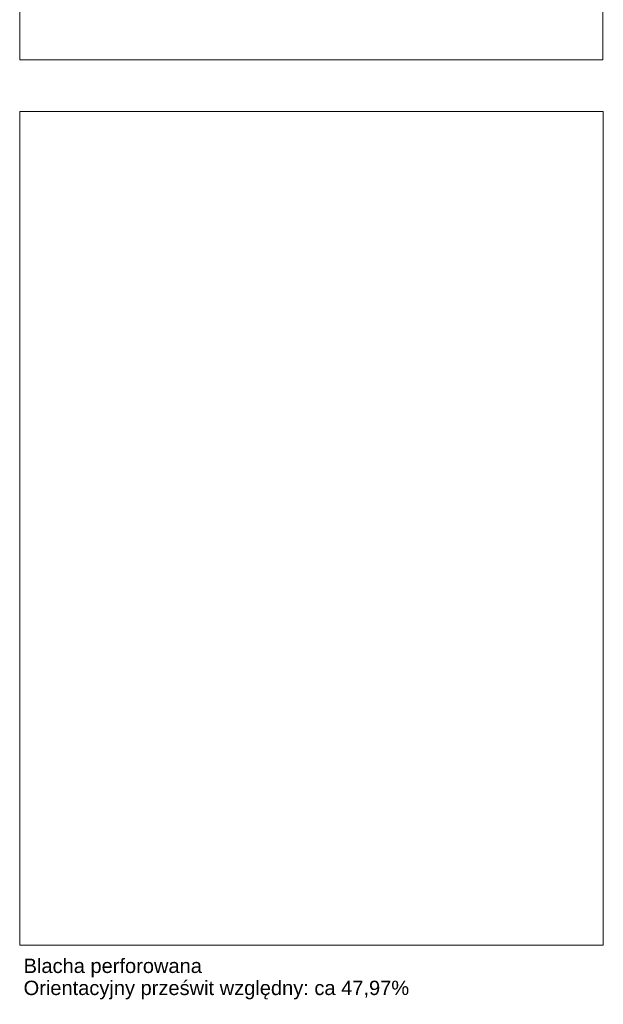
# Model space of a CAD drawing. Header units: centimetres. Extents: x -4039 to -1655, y -610 to 1317.
# Tile 16 of 18: x -2061 to -1655, y -46 to 640. Entities that reach past the tile are written whole.
import ezdxf

# ---------------------------------------------------------------- set-up
doc = ezdxf.new("R2010")
doc.units = ezdxf.units.CM
doc.header["$LTSCALE"] = 0.1
doc.header["$MEASUREMENT"] = 0
doc.header["$XCLIPFRAME"] = 0
doc.layers.add('3_opisy.K_IR', color=7, linetype='Continuous')
doc.styles.add('GENERATED_STYLE_2', font='txt')
picture_1 = doc.add_image_def('image1.png', size_in_pixel=(1742, 2487))
picture_2 = doc.add_image_def('image2.jpg', size_in_pixel=(367, 268))

msp = doc.modelspace()

# ---------------------------------------------------------------- texts
at = {"layer": '3_opisy.K_IR', "color": 7, "linetype": 'Continuous', "lineweight": 0, "insert": (-2058.49, -42.21), "char_height": 10, "attachment_point": 7, "line_spacing_factor": 0.921299, "style": 'GENERATED_STYLE_2'}
msp.add_mtext('\\A1;{\\pql;\\fArial|b0|i0|c238|p38;Blacha perf\\fArial|b0|i0|c238|p38;o\\fArial|b0|i0|c238|p38;rowana \\P\\pql;\\fArial|b0|i0|c238|p38;Orientacyjny prześwit względny: ca 47,97% }', dxfattribs=at)

# ---------------------------------------------------------------- pictures from other files: only their frames are drawn
at = {"linetype": 'Continuous', "lineweight": 0}
image = msp.add_image(picture_2, insert=(-2061.22, 612.06), size_in_units=(406.35, 293.88), dxfattribs=at)
image.set_boundary_path([(-0.5, -0.5), (366.5, 267.5)])
image = msp.add_image(picture_1, insert=(-2061.22, -4.53), size_in_units=(406.65, 580.56), dxfattribs=at)
image.set_boundary_path([(-0.5, -0.5), (1741.5, 2486.5)])

doc.saveas('drawing.dxf')
